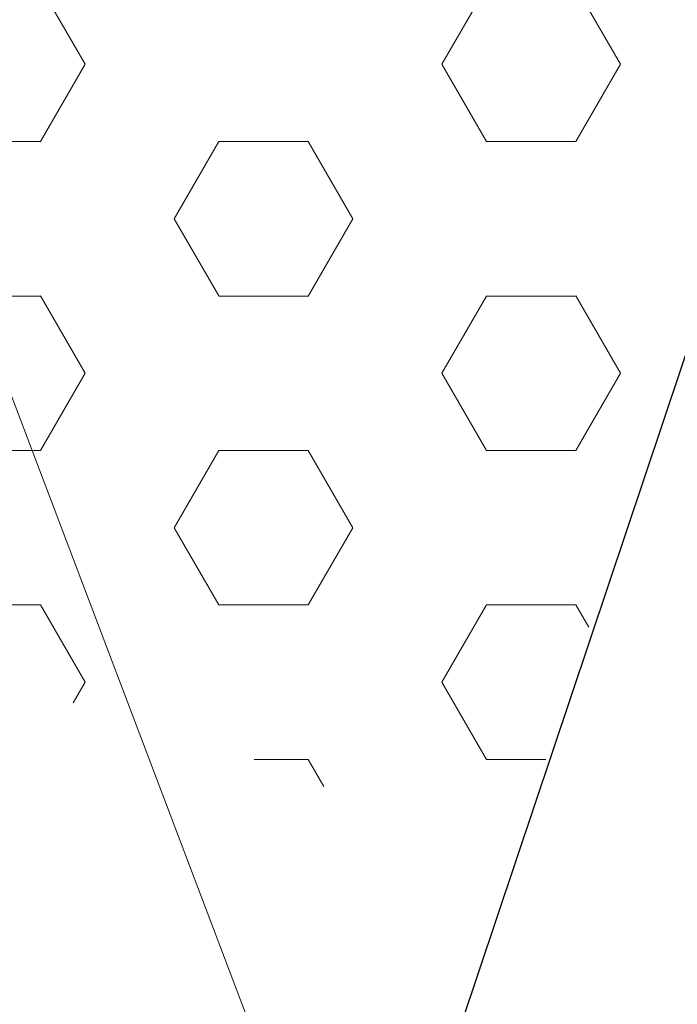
# Model space of a CAD drawing. Header units: metres. Extents: x 6599594 to 6600699, y 5687867 to 5691114.
# Tile 199 of 256: x 6599964.857 to 6599965.778, y 5688883.972 to 5688885.353. Entities that reach past the tile are written whole.
import ezdxf
from ezdxf import colors
from ezdxf.entities.mleader import LeaderData, LeaderLine
from ezdxf.math import Vec2, Vec3

# ---------------------------------------------------------------- set-up
doc = ezdxf.new("R2010")
doc.units = ezdxf.units.M
doc.header["$MEASUREMENT"] = 0
doc.linetypes.add('1', pattern=[0])
doc.layers.get('0').update_dxf_attribs({"color": 253, "linetype": 'CONTINUOUS', "lineweight": 13})
for name, color, linetype, lineweight in [('_kolor chodnik', 50, '1', 5), ('_kolor jezdnia', 4, '1', 0), ('_kolor pobocze', 211, '1', 5), ('_kolor umocn', 7, '1', 5), ('_kolor zjazdy kostka', 7, '1', 5), ('_kolor ścieżka @ 1', 10, '1', 0), ('_opis', 7, 'CONTINUOUS', 25), ('_row', 150, 'CONTINUOUS', 30), ('GES_Rzedna', 7, 'CONTINUOUS', 18)]:
    doc.layers.add(name, color=color, linetype=linetype, lineweight=lineweight)
doc.styles.get("Standard").update_dxf_attribs({"font": 'ARIALN.TTF', "width": 0.75, "height": 1.199999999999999})
pattern_1 = [(45, (0, 0), (-0.1414213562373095, 0.1414213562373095), []), (135, (0, 0), (-0.1414213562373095, -0.1414213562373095), [])]

# ---------------------------------------------------------------- blocks, each defined once
blk = doc.blocks.new('_Dot')
at = {"color": 0, "linetype": 'ByBlock', "lineweight": -2}
blk.add_line((-0.5, 0), (-1, 0), dxfattribs=at)
at = {"color": 0, "linetype": 'ByBlock', "const_width": 0.5}
blk.add_lwpolyline([(-0.25, 0, 1), (0.25, 0, 1)], format="xyb", close=True, dxfattribs=at)

msp = doc.modelspace()

# ---------------------------------------------------------------- hatches: boundary and pattern name
at = {"layer": '_kolor chodnik'}
h = msp.add_hatch(dxfattribs=at)
h.set_pattern_fill('ANSI37', color=256, scale=1.6)
h.set_pattern_definition(pattern_1)
h.paths.add_polyline_path([(6599849.938171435, 5688542.085872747), (6599852.232147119, 5688548.938742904), (6599853.573135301, 5688548.489851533), (6599853.827082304, 5688549.248475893), (6599851.793849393, 5688549.929093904), (6599849.895278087, 5688548.982823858), (6599847.823506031, 5688542.793750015)])
edge = h.paths.add_edge_path()
edge.add_line((6600018.106075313, 5689087.454911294), (6600022.42781917, 5689091.229234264))
edge.add_line((6600022.42781917, 5689091.229234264), (6600020.233254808, 5689093.742094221))
edge.add_line((6600020.233254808, 5689093.742094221), (6600017.159471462, 5689091.057656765))
edge.add_arc((6600023.275194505, 5689085.385140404), 8.34143334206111, 137.1531558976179, 148.8016577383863)
edge.add_line((6600016.140105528, 5689089.706021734), (6600018.106075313, 5689087.454911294))
h.paths.add_polyline_path([(6600038.501784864, 5689187.59229436), (6600037.906968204, 5689187.700586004), (6600037.638296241, 5689186.224843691), (6600038.240083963, 5689186.115282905)])
h.paths.add_polyline_path([(6600069.098302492, 5689360.276020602), (6600068.321239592, 5689360.413462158), (6600068.064048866, 5689358.936495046), (6600068.836639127, 5689358.799546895)])
h.paths.add_polyline_path([(6600082.393785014, 5689362.950258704), (6600082.941124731, 5689366.103121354), (6600081.481377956, 5689366.361351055), (6600080.923159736, 5689363.210828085)])
h.paths.add_polyline_path([(6600074.022236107, 5689388.065861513), (6600072.983907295, 5689388.249860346), (6600072.723374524, 5689386.772538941), (6600073.760538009, 5689386.588865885)])
h.paths.add_polyline_path([(6600105.602402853, 5689486.45426531), (6600106.738797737, 5689489.760539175), (6600105.28818975, 5689490.281952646), (6600104.132785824, 5689486.965912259)])
h.paths.add_polyline_path([(6600132.519778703, 5689678.737346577), (6600131.636986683, 5689678.922259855), (6600131.330470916, 5689677.453953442), (6600132.212256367, 5689677.269208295)])
h.paths.add_polyline_path([(6600156.649397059, 5689798.7449027), (6600156.48800471, 5689797.95886096), (6600157.450195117, 5689797.757316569), (6600157.615023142, 5689798.542205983)])
h.paths.add_polyline_path([(6600189.055358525, 5689948.643107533), (6600187.902868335, 5689948.884512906), (6600187.600024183, 5689947.417400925), (6600188.748131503, 5689947.176379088)])
edge = h.paths.add_edge_path()
edge.add_line((6600204.459383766, 5690032.969035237), (6600204.153258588, 5690031.227801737))
edge.add_arc((6600202.328347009, 5690027.299936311), 4.331100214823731, 41.853001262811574, 65.08011546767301, ccw=False)
edge.add_arc((6600032.903931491, 5690051.979071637), 174.020003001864, 352.8070218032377, 353.495463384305)
edge.add_arc((6600202.372679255, 5690027.343587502), 5.999999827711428, 55.12102442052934, 69.64815978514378)
edge = h.paths.add_edge_path()
edge.add_line((6600205.046027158, 5690040.265402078), (6600204.972740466, 5690038.483452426))
edge.add_arc((6600203.986269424, 5690044.401803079), 5.999999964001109, 279.4630688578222, 294.9140560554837)
edge.add_line((6600206.513819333, 5690038.960158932), (6600206.607027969, 5690041.030672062))
edge.add_arc((6600203.986269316, 5690044.401803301), 4.270000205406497, 284.3702444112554, 307.86193139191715, ccw=False)
edge = h.paths.add_edge_path()
edge.add_arc((6600203.547470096, 5690044.558759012), 6.446878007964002, 324.43500910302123, 356.20133685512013, ccw=False)
edge.add_arc((6600203.986269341, 5690044.401803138), 6.000000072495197, 323.2169970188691, 357.4193489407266)
h.paths.add_polyline_path([(6600208.910055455, 5690121.713696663), (6600208.146285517, 5690121.748120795), (6600207.125602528, 5690121.794124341), (6600209.971605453, 5690121.665851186)])
edge = h.paths.add_edge_path()
edge.add_line((6600238.769818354, 5690481.648294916), (6600240.338176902, 5690490.87374652))
edge.add_line((6600240.338176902, 5690490.87374652), (6600241.251295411, 5690510.829461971))
edge.add_line((6600241.251295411, 5690510.829461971), (6600239.524022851, 5690510.928942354))
edge.add_line((6600239.524022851, 5690510.928942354), (6600238.633343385, 5690491.167757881))
edge.add_line((6600238.633343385, 5690491.167757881), (6600234.579716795, 5690467.661262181))
edge.add_line((6600234.579716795, 5690467.661262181), (6600234.449796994, 5690464.966873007))
edge.add_arc((6600242.443669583, 5690464.607462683), 8.001948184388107, 177.4256737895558, 268.2543056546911)
edge.add_line((6600242.199903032, 5690456.609228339), (6600242.216657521, 5690457.359274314))
edge.add_line((6600242.216657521, 5690457.359274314), (6600242.305257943, 5690458.836738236))
edge.add_arc((6600242.444504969, 5690464.607952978), 5.772894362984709, 177.0298084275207, 268.6178439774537, ccw=False)
edge.add_line((6600236.679365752, 5690464.907083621), (6600236.951876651, 5690470.95443634))
edge.add_line((6600236.951876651, 5690470.95443634), (6600238.15078669, 5690478.210832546))
edge.add_line((6600238.15078669, 5690478.210832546), (6600238.769818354, 5690481.648294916))
h.paths.add_polyline_path([(6600238.769818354, 5690481.648294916), (6600238.15078669, 5690478.210832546), (6600239.670056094, 5690477.930590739), (6600240.266710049, 5690481.376366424)])
edge = h.paths.add_edge_path()
edge.add_line((6600223.366500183, 5690460.339976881), (6600223.278629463, 5690457.997544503))
edge.add_arc((6600220.967166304, 5690465.656339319), 7.999999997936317, 286.7940807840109, 300.2738222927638)
edge.add_line((6600225.000231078, 5690458.747331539), (6600225.240084, 5690461.623695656))
edge.add_arc((6600221.105749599, 5690465.648640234), 5.76999998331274, 293.06724424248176, 315.7681070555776, ccw=False)
edge = h.paths.add_edge_path()
edge.add_arc((6600220.025145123, 5690444.676291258), 5.770000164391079, 37.996647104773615, 59.94382588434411, ccw=False)
edge.add_line((6600224.572175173, 5690448.22839199), (6600224.817793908, 5690451.081798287))
edge.add_arc((6600220.025145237, 5690444.676291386), 7.999999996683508, 53.19588653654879, 68.15166733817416)
edge.add_line((6600223.00235276, 5690452.101669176), (6600222.91504296, 5690449.670427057))
edge = h.paths.add_edge_path()
edge.add_arc((6600221.105749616, 5690465.648640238), 7.999999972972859, 328.0222308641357, 357.0132597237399)
edge.add_line((6600229.094882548, 5690465.23180147), (6600229.218816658, 5690467.593604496))
edge.add_line((6600229.218816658, 5690467.593604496), (6600228.218919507, 5690467.645774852))
edge.add_line((6600228.218919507, 5690467.645774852), (6600227.891778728, 5690461.411918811))
h.paths.add_polyline_path([(6600200.980142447, 5690012.236744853), (6600202.317278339, 5690011.956662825), (6600202.522293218, 5690012.935421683), (6600201.182321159, 5690013.216097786)])
h.paths.add_polyline_path([(6600196.457878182, 5689983.98337835), (6600195.202332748, 5689984.246370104), (6600194.899091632, 5689982.777335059), (6600196.150355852, 5689982.515240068)])
edge = h.paths.add_edge_path()
edge.add_line((6600112.305909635, 5689517.991018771), (6600112.691041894, 5689519.807934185))
edge.add_line((6600112.691041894, 5689519.807934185), (6600113.245521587, 5689522.423769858))
edge.add_line((6600113.245521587, 5689522.423769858), (6600111.553124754, 5689522.782507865))
edge.add_line((6600111.553124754, 5689522.782507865), (6600107.405864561, 5689503.21722655))
edge.add_line((6600107.405864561, 5689503.21722655), (6600099.494506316, 5689480.361667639))
edge.add_line((6600099.494506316, 5689480.361667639), (6600099.182814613, 5689478.891218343))
edge.add_arc((6600107.008997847, 5689477.232359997), 8.000059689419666, 168.0325629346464, 257.7529108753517)
edge.add_line((6600105.311960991, 5689469.414366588), (6600105.784990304, 5689471.593619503))
edge.add_arc((6600107.008927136, 5689477.232314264), 5.769999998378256, 168.0321375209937, 257.7533362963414, ccw=False)
edge.add_line((6600101.364343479, 5689478.42879883), (6600101.647245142, 5689479.76342708))
edge.add_line((6600101.647245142, 5689479.76342708), (6600104.132785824, 5689486.965912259))
edge.add_line((6600104.132785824, 5689486.965912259), (6600105.28818975, 5689490.281952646))
edge.add_line((6600105.28818975, 5689490.281952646), (6600108.240043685, 5689498.809726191))
edge.add_line((6600108.240043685, 5689498.809726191), (6600112.305909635, 5689517.991018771))
h.paths.add_polyline_path([(6600136.009573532, 5689645.499114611), (6600138.333647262, 5689645.012304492), (6600138.661671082, 5689646.578318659), (6600134.869459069, 5689647.372651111)])
at = {"layer": '_kolor jezdnia'}
h = msp.add_hatch(dxfattribs=at)
h.set_pattern_fill('ANSI37', color=4, scale=3.5)
h.set_pattern_definition([(45, (0, 0), (-0.3093592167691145, 0.3093592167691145), []), (135, (0, 0), (-0.3093592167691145, -0.3093592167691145), [])])
edge = h.paths.add_edge_path()
edge.add_line((6599833.066047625, 5688539.933393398), (6599850.649511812, 5688527.983462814))
edge.add_arc((6599857.337592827, 5688536.653968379), 10.95025544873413, 169.5012687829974, 232.3548431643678, ccw=False)
edge.add_arc((6599858.085851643, 5688536.618142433), 11.69295282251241, 162.2507788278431, 169.9967502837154, ccw=False)
edge.add_line((6599846.949484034, 5688540.182754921), (6599847.823506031, 5688542.793750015))
edge.add_line((6599847.823506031, 5688542.793750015), (6599849.895278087, 5688548.982823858))
edge.add_line((6599849.895278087, 5688548.982823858), (6599852.434748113, 5688556.56906746))
edge.add_line((6599852.434748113, 5688556.56906746), (6599928.48625871, 5688783.760284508))
edge.add_line((6599928.48625871, 5688783.760284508), (6599931.025728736, 5688791.34652811))
edge.add_line((6599931.025728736, 5688791.34652811), (6599996.657773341, 5688987.411326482))
edge.add_line((6599996.657773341, 5688987.411326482), (6599999.197243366, 5688994.997570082))
edge.add_line((6599999.197243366, 5688994.997570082), (6600021.930100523, 5689062.908193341))
edge.add_line((6600021.930100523, 5689062.908193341), (6600017.620224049, 5689067.371531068))
edge.add_line((6600017.620224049, 5689067.371531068), (6600016.714558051, 5689064.654078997))
edge.add_line((6600016.714558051, 5689064.654078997), (6600012.423620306, 5689051.835617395))
edge.add_line((6600012.423620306, 5689051.835617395), (6600009.884150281, 5689044.249373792))
edge.add_line((6600009.884150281, 5689044.249373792), (6599977.53516164, 5688947.612159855))
edge.add_line((6599977.53516164, 5688947.612159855), (6599974.995691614, 5688940.025916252))
edge.add_line((6599974.995691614, 5688940.025916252), (6599942.096912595, 5688841.746295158))
edge.add_line((6599942.096912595, 5688841.746295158), (6599939.557442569, 5688834.160051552))
edge.add_line((6599939.557442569, 5688834.160051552), (6599882.679288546, 5688664.246042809))
edge.add_line((6599882.679288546, 5688664.246042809), (6599880.139818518, 5688656.659799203))
edge.add_line((6599880.139818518, 5688656.659799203), (6599852.46454386, 5688573.984527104))
edge.add_line((6599852.46454386, 5688573.984527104), (6599842.470137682, 5688544.127903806))
edge.add_arc((6599835.706422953, 5688546.652910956), 7.219660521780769, 248.5480913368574, 339.52856074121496, ccw=False)
h.paths.add_polyline_path([(6600044.653202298, 5689172.271628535), (6600046.276244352, 5689181.431901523), (6600047.759199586, 5689189.801539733), (6600051.0603021, 5689208.432603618), (6600052.368792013, 5689215.817578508), (6600054.808584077, 5689229.587499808), (6600056.11707399, 5689236.972474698), (6600057.346666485, 5689243.912161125), (6600058.655146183, 5689251.297078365), (6600058.831439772, 5689252.292060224), (6600060.098987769, 5689259.445963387), (6600060.139929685, 5689259.677035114), (6600061.407468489, 5689266.830886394), (6600072.329030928, 5689328.470998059), (6600073.637511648, 5689335.855921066), (6600077.337304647, 5689356.73715072), (6600078.820259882, 5689365.106788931), (6600081.142794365, 5689378.214921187), (6600082.538516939, 5689386.092227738), (6600095.187867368, 5689457.483787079), (6600091.082877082, 5689465.8405575), (6600089.043088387, 5689454.328211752), (6600087.870641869, 5689447.711051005), (6600087.560133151, 5689445.958573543), (6600086.562151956, 5689440.326076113), (6600082.433200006, 5689417.022719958), (6600080.95024477, 5689408.65308175), (6600077.202698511, 5689387.502337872), (6600075.719743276, 5689379.132699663), (6600073.469199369, 5689366.430874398), (6600071.986244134, 5689358.061236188), (6600069.98686466, 5689346.776955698), (6600068.591142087, 5689338.899649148), (6600065.559290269, 5689321.78820693), (6600064.163567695, 5689313.910900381), (6600059.719426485, 5689288.828650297), (6600058.323703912, 5689280.951343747), (6600057.563846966, 5689276.662793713), (6600056.168124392, 5689268.785487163), (6600054.804920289, 5689261.091711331), (6600053.409197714, 5689253.21440478), (6600053.264817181, 5689252.399536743), (6600051.869094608, 5689244.522230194), (6600051.183555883, 5689240.653124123), (6600049.787833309, 5689232.775817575), (6600046.593849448, 5689214.749319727), (6600045.198126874, 5689206.872013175), (6600044.41754409, 5689202.466488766), (6600042.934588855, 5689194.096850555), (6600036.429952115, 5689157.38538759), (6600034.946996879, 5689149.01574938), (6600030.579776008, 5689124.367629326), (6600027.529365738, 5689107.151445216), (6600024.895072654, 5689094.014582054), (6600030.583685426, 5689094.264316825), (6600032.945013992, 5689106.191885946), (6600043.170247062, 5689163.901990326)])
edge = h.paths.add_edge_path()
edge.add_line((6600111.106812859, 5689535.144351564), (6600111.256844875, 5689535.85214863))
edge.add_line((6600111.256844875, 5689535.85214863), (6600112.915748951, 5689543.678261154))
edge.add_line((6600112.915748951, 5689543.678261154), (6600117.304772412, 5689564.384094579))
edge.add_line((6600117.304772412, 5689564.384094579), (6600119.067357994, 5689572.699339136))
edge.add_line((6600119.067357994, 5689572.699339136), (6600120.087667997, 5689577.512794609))
edge.add_line((6600120.087667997, 5689577.512794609), (6600121.642890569, 5689584.849775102))
edge.add_line((6600121.642890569, 5689584.849775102), (6600128.436769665, 5689616.900852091))
edge.add_line((6600128.436769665, 5689616.900852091), (6600129.991992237, 5689624.237832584))
edge.add_line((6600129.991992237, 5689624.237832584), (6600132.660554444, 5689636.827148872))
edge.add_line((6600132.660554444, 5689636.827148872), (6600133.208838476, 5689639.444704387))
edge.add_line((6600133.208838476, 5689639.444704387), (6600134.848957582, 5689647.274775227))
edge.add_line((6600134.848957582, 5689647.274775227), (6600138.97649476, 5689666.979995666))
edge.add_line((6600138.97649476, 5689666.979995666), (6600140.51410642, 5689674.320687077))
edge.add_line((6600140.51410642, 5689674.320687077), (6600145.209128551, 5689696.735129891))
edge.add_line((6600145.209128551, 5689696.735129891), (6600146.746740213, 5689704.075821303))
edge.add_line((6600146.746740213, 5689704.075821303), (6600151.462308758, 5689726.588354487))
edge.add_line((6600151.462308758, 5689726.588354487), (6600152.999920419, 5689733.929045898))
edge.add_line((6600152.999920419, 5689733.929045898), (6600155.244070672, 5689744.642813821))
edge.add_line((6600155.244070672, 5689744.642813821), (6600156.781682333, 5689751.983505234))
edge.add_line((6600156.781682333, 5689751.983505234), (6600161.635515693, 5689775.156126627))
edge.add_line((6600161.635515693, 5689775.156126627), (6600163.378142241, 5689783.475576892))
edge.add_line((6600163.378142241, 5689783.475576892), (6600163.850769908, 5689785.731942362))
edge.add_line((6600163.850769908, 5689785.731942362), (6600167.028500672, 5689800.902704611))
edge.add_line((6600167.028500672, 5689800.902704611), (6600179.49088801, 5689860.399222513))
edge.add_line((6600179.49088801, 5689860.399222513), (6600181.233514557, 5689868.718672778))
edge.add_line((6600181.233514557, 5689868.718672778), (6600181.84713393, 5689871.648144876))
edge.add_line((6600181.84713393, 5689871.648144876), (6600183.384745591, 5689878.988836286))
edge.add_line((6600183.384745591, 5689878.988836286), (6600184.935818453, 5689886.393792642))
edge.add_line((6600184.935818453, 5689886.393792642), (6600186.575937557, 5689894.223863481))
edge.add_line((6600186.575937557, 5689894.223863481), (6600194.05133812, 5689929.912074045))
edge.add_line((6600194.05133812, 5689929.912074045), (6600195.691457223, 5689937.742144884))
edge.add_line((6600195.691457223, 5689937.742144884), (6600202.915799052, 5689972.231779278))
edge.add_line((6600202.915799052, 5689972.231779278), (6600204.555918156, 5689980.061850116))
edge.add_line((6600204.555918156, 5689980.061850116), (6600206.062781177, 5689987.255744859))
edge.add_line((6600206.062781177, 5689987.255744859), (6600207.702900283, 5689995.085815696))
edge.add_line((6600207.702900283, 5689995.085815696), (6600210.232559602, 5690007.162628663))
edge.add_line((6600210.232559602, 5690007.162628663), (6600211.694938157, 5690014.144150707))
edge.add_arc((6600028.177652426, 5690052.584442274), 187.5000004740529, 348.1696294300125, 357.4195276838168)
edge.add_line((6600215.487522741, 5690044.142720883), (6600208.310270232, 5690026.480446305))
edge.add_arc((6600032.903933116, 5690051.97907145), 177.2500013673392, 348.1696294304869, 351.7289130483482, ccw=False)
edge.add_line((6600206.38894146, 5690015.640182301), (6600205.966941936, 5690013.625519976))
edge.add_line((6600205.966941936, 5690013.625519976), (6600204.326822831, 5690005.795449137))
edge.add_line((6600204.326822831, 5690005.795449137), (6600197.076961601, 5689971.183982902))
edge.add_line((6600197.076961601, 5689971.183982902), (6600195.334335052, 5689962.864532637))
edge.add_line((6600195.334335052, 5689962.864532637), (6600193.44722506, 5689953.855305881))
edge.add_line((6600193.44722506, 5689953.855305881), (6600191.909227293, 5689946.512771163))
edge.add_line((6600191.909227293, 5689946.512771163), (6600185.496844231, 5689915.899498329))
edge.add_line((6600185.496844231, 5689915.899498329), (6600183.856521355, 5689908.068454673))
edge.add_line((6600183.856521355, 5689908.068454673), (6600182.066605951, 5689899.523243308))
edge.add_line((6600182.066605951, 5689899.523243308), (6600180.32407057, 5689891.204228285))
edge.add_line((6600180.32407057, 5689891.204228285), (6600174.320344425, 5689862.541919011))
edge.add_line((6600174.320344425, 5689862.541919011), (6600172.577809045, 5689854.222903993))
edge.add_line((6600172.577809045, 5689854.222903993), (6600163.663810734, 5689811.666703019))
edge.add_line((6600163.663810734, 5689811.666703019), (6600162.023782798, 5689803.837067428))
edge.add_line((6600162.023782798, 5689803.837067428), (6600160.924220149, 5689798.587659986))
edge.add_line((6600160.924220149, 5689798.587659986), (6600159.279208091, 5689790.734229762))
edge.add_line((6600159.279208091, 5689790.734229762), (6600157.107250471, 5689780.365115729))
edge.add_line((6600157.107250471, 5689780.365115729), (6600155.462238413, 5689772.511685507))
edge.add_line((6600155.462238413, 5689772.511685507), (6600153.380318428, 5689762.572418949))
edge.add_line((6600153.380318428, 5689762.572418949), (6600151.735124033, 5689754.718118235))
edge.add_line((6600151.735124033, 5689754.718118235), (6600148.586504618, 5689739.686336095))
edge.add_line((6600148.586504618, 5689739.686336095), (6600146.885007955, 5689731.563243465))
edge.add_line((6600146.885007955, 5689731.563243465), (6600141.75088822, 5689707.052510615))
edge.add_line((6600141.75088822, 5689707.052510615), (6600140.110896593, 5689699.223048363))
edge.add_line((6600140.110896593, 5689699.223048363), (6600133.483561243, 5689667.583574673))
edge.add_line((6600133.483561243, 5689667.583574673), (6600131.860394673, 5689659.834436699))
edge.add_line((6600131.860394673, 5689659.834436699), (6600131.740984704, 5689659.26436315))
edge.add_line((6600131.740984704, 5689659.26436315), (6600130.117814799, 5689651.515209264))
edge.add_line((6600130.117814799, 5689651.515209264), (6600127.27873359, 5689637.961189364))
edge.add_line((6600127.27873359, 5689637.961189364), (6600126.924568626, 5689636.290366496))
edge.add_line((6600126.924568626, 5689636.290366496), (6600125.166244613, 5689627.995226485))
edge.add_line((6600125.166244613, 5689627.995226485), (6600118.009503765, 5689594.232298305))
edge.add_line((6600118.009503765, 5689594.232298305), (6600116.25117975, 5689585.937158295))
edge.add_line((6600116.25117975, 5689585.937158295), (6600113.665314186, 5689573.737975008))
edge.add_line((6600113.665314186, 5689573.737975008), (6600111.898534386, 5689565.402943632))
edge.add_line((6600111.898534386, 5689565.402943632), (6600104.889982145, 5689532.339115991))
edge.add_line((6600104.889982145, 5689532.339115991), (6600103.22663594, 5689524.492047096))
edge.add_line((6600103.22663594, 5689524.492047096), (6600096.623876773, 5689493.342605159))
edge.add_line((6600096.623876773, 5689493.342605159), (6600094.968986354, 5689485.535427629))
edge.add_line((6600094.968986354, 5689485.535427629), (6600094.300101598, 5689482.379870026))
edge.add_line((6600094.300101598, 5689482.379870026), (6600099.182814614, 5689478.891218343))
edge.add_line((6600099.182814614, 5689478.891218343), (6600099.494506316, 5689480.361667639))
edge.add_line((6600099.494506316, 5689480.361667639), (6600111.106812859, 5689535.144351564))
edge = h.paths.add_edge_path()
edge.add_arc((6600239.213891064, 5690851.400367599), 10.00000000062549, -2.8342403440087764, 76.13703556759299, ccw=False)
edge.add_line((6600249.201658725, 5690850.905901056), (6600249.082723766, 5690848.503524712))
edge.add_line((6600249.082723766, 5690848.503524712), (6600247.016487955, 5690806.767468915))
edge.add_line((6600247.016487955, 5690806.767468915), (6600246.092398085, 5690789.152178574))
edge.add_line((6600246.092398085, 5690789.152178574), (6600233.768116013, 5690572.015170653))
edge.add_line((6600233.768116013, 5690572.015170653), (6600228.959056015, 5690465.296202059))
edge.add_line((6600228.959056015, 5690465.296202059), (6600234.588724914, 5690465.017134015))
edge.add_line((6600234.588724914, 5690465.017134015), (6600239.262540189, 5690571.767576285))
edge.add_line((6600239.262540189, 5690571.767576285), (6600252.50503885, 5690806.400146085))
edge.add_line((6600252.50503885, 5690806.400146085), (6600254.569211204, 5690848.094521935))
edge.add_arc((6600262.559425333, 5690847.6989487), 7.999999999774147, 76.13703557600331, 177.1657596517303, ccw=False)
edge.add_line((6600264.476229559, 5690855.465921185), (6600241.609896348, 5690861.109083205))
edge = h.paths.add_edge_path()
edge.add_line((6600250.031475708, 5690451.625307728), (6600250.231741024, 5690455.772579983))
edge.add_line((6600250.231741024, 5690455.772579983), (6600246.257763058, 5690456.417303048))
edge.add_line((6600246.257763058, 5690456.417303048), (6600242.171761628, 5690456.61060902))
edge.add_arc((6600242.563100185, 5690464.586983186), 7.985968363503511, 176.9123644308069, 267.1911945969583, ccw=False)
edge.add_line((6600234.588724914, 5690465.017134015), (6600228.959056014, 5690465.296202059))
edge.add_arc((6600220.965133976, 5690465.657286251), 8.002072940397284, 267.8289300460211, 357.413716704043, ccw=False)
edge.add_line((6600220.661989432, 5690457.660957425), (6600212.406915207, 5690458.119572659))
edge.add_line((6600212.406915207, 5690458.119572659), (6600208.431872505, 5690457.817501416))
edge.add_line((6600208.431872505, 5690457.817501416), (6600208.233912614, 5690454.548331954))
edge.add_line((6600208.233912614, 5690454.548331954), (6600212.129565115, 5690453.127270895))
edge.add_line((6600212.129565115, 5690453.127270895), (6600218.640548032, 5690452.76554962))
edge.add_line((6600218.640548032, 5690452.76554962), (6600216.486747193, 5690452.885205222))
edge.add_line((6600216.486747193, 5690452.885205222), (6600220.468905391, 5690452.663974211))
edge.add_arc((6600220.025145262, 5690444.676291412), 7.99999997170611, -0.3386579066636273, 86.8201700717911, ccw=False)
edge.add_line((6600228.025005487, 5690444.629006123), (6600227.803602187, 5690439.649256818))
edge.add_line((6600227.803602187, 5690439.649256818), (6600226.885525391, 5690435.936828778))
edge.add_line((6600226.885525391, 5690435.936828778), (6600225.534849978, 5690405.967249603))
edge.add_line((6600225.534849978, 5690405.967249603), (6600226.115199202, 5690402.187514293))
edge.add_line((6600226.115199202, 5690402.187514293), (6600213.445139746, 5690121.008786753))
edge.add_line((6600213.445139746, 5690121.008786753), (6600213.352800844, 5690118.960058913))
edge.add_line((6600213.352800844, 5690118.960058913), (6600209.980184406, 5690044.131649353))
edge.add_arc((6600203.98626942, 5690044.401803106), 5.999999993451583, 257.4162346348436, 357.41934921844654, ccw=False)
edge.add_line((6600202.679069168, 5690038.545931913), (6600201.589735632, 5690033.666039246))
edge.add_line((6600201.589735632, 5690033.666039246), (6600203.67987942, 5690033.199458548))
edge.add_arc((6600202.372679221, 5690027.343587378), 5.999999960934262, -8.27108729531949, 77.41623506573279, ccw=False)
edge.add_line((6600208.310270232, 5690026.480446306), (6600215.487522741, 5690044.142720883))
edge.add_line((6600215.487522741, 5690044.142720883), (6600216.199687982, 5690059.9446614))
edge.add_line((6600216.199687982, 5690059.9446614), (6600216.537356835, 5690067.437056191))
edge.add_line((6600216.537356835, 5690067.437056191), (6600223.893528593, 5690230.66011469))
edge.add_line((6600223.893528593, 5690230.66011469), (6600224.231197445, 5690238.152509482))
edge.add_line((6600224.231197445, 5690238.152509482), (6600233.507835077, 5690443.987992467))
edge.add_arc((6600241.499722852, 5690443.627812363), 7.999999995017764, 87.29208981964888, 177.4195277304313, ccw=False)
edge.add_line((6600241.877677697, 5690451.618879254), (6600246.021541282, 5690451.422886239))
edge.add_line((6600246.021541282, 5690451.422886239), (6600246.427694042, 5690451.44338883))
edge.add_line((6600246.427694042, 5690451.44338883), (6600246.79397003, 5690451.461878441))
edge.add_line((6600246.79397003, 5690451.461878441), (6600250.031475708, 5690451.625307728))
edge = h.paths.add_edge_path()
edge.add_line((6600007.33756506, 5689086.20374581), (6600006.980466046, 5689080.740822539))
edge.add_line((6600006.980466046, 5689080.740822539), (6600007.229745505, 5689080.720859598))
edge.add_line((6600007.229745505, 5689080.720859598), (6600008.093335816, 5689080.601653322))
edge.add_line((6600008.093335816, 5689080.601653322), (6600008.702681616, 5689080.53831051))
edge.add_arc((6600008.140193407, 5689070.554142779), 9.999999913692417, -18.557800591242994, 86.77547804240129, ccw=False)
edge.add_line((6600017.620224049, 5689067.371531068), (6600021.930100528, 5689062.908193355))
edge.add_arc((6599734.83819726, 5689159.011261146), 302.7499967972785, 341.4922000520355, 343.8640860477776)
edge.add_arc((6600034.895369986, 5689072.315877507), 9.581213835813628, 98.63328270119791, 164.5273290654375, ccw=False)
edge.add_line((6600033.457137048, 5689081.788529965), (6600033.832640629, 5689081.798737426))
edge.add_line((6600033.832640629, 5689081.798737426), (6600034.422462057, 5689082.05700874))
edge.add_line((6600034.422462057, 5689082.05700874), (6600036.833623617, 5689082.139040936))
edge.add_line((6600036.833623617, 5689082.139040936), (6600036.730225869, 5689087.148851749))
edge.add_line((6600036.730225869, 5689087.148851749), (6600036.579860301, 5689087.134303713))
edge.add_arc((6600036.479565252, 5689093.136286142), 6.002820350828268, 169.1687651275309, 270.9573417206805, ccw=False)
edge.add_line((6600030.583685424, 5689094.264316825), (6600024.895072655, 5689094.014582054))
edge.add_arc((6600015.200558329, 5689096.162123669), 9.929528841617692, 271.0943432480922, 347.5094668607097, ccw=False)
edge.add_arc((6600014.909438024, 5689089.646776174), 3.446070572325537, 264.4236009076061, 278.0194998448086, ccw=False)
edge.add_line((6600014.574573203, 5689086.217014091), (6600014.299554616, 5689086.232508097))
edge.add_line((6600014.299554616, 5689086.232508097), (6600010.474232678, 5689086.448019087))
edge.add_line((6600010.474232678, 5689086.448019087), (6600007.33756506, 5689086.20374581))
edge = h.paths.add_edge_path()
edge.add_line((6600105.490725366, 5689463.953528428), (6600106.927559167, 5689464.047234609))
edge.add_line((6600106.927559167, 5689464.047234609), (6600107.835, 5689468.66))
edge.add_line((6600107.835, 5689468.66), (6600105.311960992, 5689469.414366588))
edge.add_arc((6600107.008997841, 5689477.232359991), 8.000059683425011, 168.0325628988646, 257.75291091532, ccw=False)
edge.add_line((6600099.182814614, 5689478.891218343), (6600094.300101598, 5689482.379870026))
edge.add_arc((6600586.245114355, 5689378.104238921), 502.8750369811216, 168.032376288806, 169.9522165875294)
edge.add_line((6600091.082877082, 5689465.8405575), (6600095.187867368, 5689457.483787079))
edge.add_arc((6600103.065173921, 5689456.088064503), 8.000000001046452, 77.7533362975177, 169.9524553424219, ccw=False)
edge.add_line((6600104.762140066, 5689463.906012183), (6600105.490725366, 5689463.953528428))
at = {"layer": '_kolor pobocze'}
h = msp.add_hatch(dxfattribs=at)
h.set_pattern_fill('ANSI37', color=256, scale=1.6)
h.set_pattern_definition(pattern_1)
edge = h.paths.add_edge_path()
edge.add_line((6600035.926965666, 5689101.569442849), (6600036.046865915, 5689102.311543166))
edge.add_arc((6600058.171848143, 5689233.778275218), 133.3154772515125, 259.4578941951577, 260.4470163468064, ccw=False)
edge.add_line((6600033.780707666, 5689102.713067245), (6600032.142559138, 5689101.847662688))
edge.add_arc((6599734.838175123, 5689159.011266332), 302.7500195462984, 347.6801154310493, 349.11639019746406, ccw=False)
edge.add_arc((6600036.478170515, 5689093.133441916), 6.000000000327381, 167.68011541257, 271.5571101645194)
edge.add_line((6600036.64121064, 5689087.1356575), (6600036.730491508, 5689087.137804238))
edge.add_line((6600036.730491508, 5689087.137804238), (6600036.712463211, 5689087.887583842))
edge.add_line((6600036.712463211, 5689087.887583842), (6600036.559840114, 5689087.884077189))
edge.add_arc((6600036.482532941, 5689093.14290691), 5.259397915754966, 170.6455005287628, 270.8422131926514, ccw=False)
edge.add_arc((6600545.796425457, 5688991.216220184), 524.6691769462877, 167.9170060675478, 168.7028219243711, ccw=False)
edge.add_line((6600032.751078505, 5689101.044345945), (6600034.011432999, 5689101.917298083))
edge.add_line((6600034.011432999, 5689101.917298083), (6600035.926965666, 5689101.569442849))
edge = h.paths.add_edge_path()
edge.add_line((6600002.828843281, 5688994.032881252), (6600003.066918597, 5688994.74409159))
edge.add_line((6600003.066918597, 5688994.74409159), (6600001.227880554, 5688995.359703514))
edge.add_line((6600001.227880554, 5688995.359703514), (6600000.55876659, 5688996.702196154))
edge.add_line((6600000.55876659, 5688996.702196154), (6600022.641310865, 5689062.67011804))
edge.add_arc((6599734.838193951, 5689159.011262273), 303.5000002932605, 341.4922000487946, 343.8640860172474)
edge.add_arc((6600035.267451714, 5689072.092773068), 9.250000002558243, 91.55711016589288, 163.8640860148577, ccw=False)
edge.add_line((6600035.016098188, 5689081.339357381), (6600036.868703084, 5689081.389717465))
edge.add_line((6600036.868703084, 5689081.389717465), (6600036.850674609, 5689082.139504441))
edge.add_line((6600036.850674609, 5689082.139504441), (6600034.99571817, 5689082.089080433))
edge.add_arc((6600035.267451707, 5689072.092773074), 9.999999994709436, 91.55711014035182, 163.8640860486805)
edge.add_arc((6599734.838192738, 5689159.011262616), 302.7500015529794, 341.4922000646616, 343.8640860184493, ccw=False)
edge.add_line((6600021.930100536, 5689062.908193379), (6599999.748942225, 5688996.645678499))
edge.add_line((6599999.748942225, 5688996.645678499), (6600000.695212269, 5688994.747107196))
edge.add_line((6600000.695212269, 5688994.747107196), (6600002.828843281, 5688994.032881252))
h.paths.add_polyline_path([(6599971.7492186, 5688907.297112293), (6599971.084233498, 5688908.631320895), (6599997.822068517, 5688988.526766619), (6599999.164561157, 5688989.195880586), (6600001.003599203, 5688988.580268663), (6600001.241674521, 5688989.291479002), (6599999.108043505, 5688990.005704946), (6599997.209472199, 5688989.059434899), (6599970.270280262, 5688908.583087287), (6599971.216550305, 5688906.684515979), (6599973.350181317, 5688905.970290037), (6599973.588256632, 5688906.681500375)])
h.paths.add_polyline_path([(6599932.504667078, 5688790.060553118), (6599931.835553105, 5688791.403045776), (6599968.343406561, 5688900.4641754), (6599969.685899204, 5688901.133289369), (6599971.524937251, 5688900.517677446), (6599971.763012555, 5688901.228887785), (6599969.629381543, 5688901.94311373), (6599967.730810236, 5688900.996843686), (6599931.025728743, 5688791.34652811), (6599931.971998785, 5688789.447956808), (6599934.105629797, 5688788.73373086), (6599934.343705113, 5688789.4449412)])
at = {"layer": '_kolor umocn', "ltscale": 0.5}
h = msp.add_hatch(dxfattribs=at)
h.set_pattern_fill('HEX', color=256)
h.set_pattern_definition([(0, (-270.7389997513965, -1820.574136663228), (0, 0.2165063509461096), [0.125, -0.25]), (120, (-270.7389997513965, -1820.574136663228), (-0.1875, -0.1082531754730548), [0.1249999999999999, -0.2499999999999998]), (60, (-270.6139997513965, -1820.574136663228), (-0.1875, 0.1082531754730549), [0.125, -0.25])])
h.paths.add_polyline_path([(6599963.851215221, 5688887.044502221), (6599964.753310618, 5688886.760114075), (6599964.042698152, 5688884.678040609), (6599965.554719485, 5688884.194859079), (6599966.241745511, 5688886.23111347), (6599966.690898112, 5688886.364143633), (6599968.215114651, 5688890.664646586), (6599967.857307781, 5688891.470982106), (6599965.622863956, 5688892.337007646)])
at = {"layer": '_kolor zjazdy kostka'}
h = msp.add_hatch(dxfattribs=at)
h.set_pattern_fill('ANSI37', color=256, scale=1.6)
h.set_pattern_definition(pattern_1)
h.paths.add_polyline_path([(6600244.137440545, 5690813.934732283), (6600242.369522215, 5690814.022127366), (6600242.097568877, 5690808.528921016), (6600243.865482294, 5690808.441426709)])
h.paths.add_polyline_path([(6600247.012128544, 5690806.679412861), (6600247.442736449, 5690815.377295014), (6600247.393289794, 5690814.378518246), (6600247.113277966, 5690808.722537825)])
h.paths.add_polyline_path([(6600242.297085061, 5690788.088808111), (6600240.958726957, 5690788.155683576), (6600240.648818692, 5690782.664569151), (6600241.987258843, 5690782.599147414)])
h.paths.add_polyline_path([(6600245.558275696, 5690780.919298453), (6600246.037231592, 5690789.405686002), (6600244.985820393, 5690788.453468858), (6600244.612601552, 5690781.981345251)])
h.paths.add_polyline_path([(6600241.348405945, 5690723.711515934), (6600242.272017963, 5690722.691689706), (6600242.749709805, 5690731.155680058), (6600241.698138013, 5690730.203317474), (6600241.472690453, 5690726.27550499)])
h.paths.add_polyline_path([(6600225.772794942, 5690394.589141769), (6600224.731429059, 5690393.637598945), (6600224.461246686, 5690387.644646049), (6600225.412923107, 5690386.603142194)])
h.paths.add_polyline_path([(6600223.012390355, 5690333.280720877), (6600223.372595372, 5690341.272607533), (6600222.32835346, 5690340.318436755), (6600222.058239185, 5690334.324941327)])
h.paths.add_polyline_path([(6600215.496388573, 5690166.390602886), (6600215.856593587, 5690174.382489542), (6600214.812834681, 5690173.428760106), (6600214.542018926, 5690167.435062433)])
h.paths.add_polyline_path([(6600212.446537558, 5690121.053392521), (6600213.399499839, 5690120.010473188), (6600213.788744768, 5690128.503024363), (6600212.745135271, 5690127.54943145)])
h.paths.add_polyline_path([(6600209.977420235, 5690121.665589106), (6600210.225142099, 5690127.162117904), (6600207.346107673, 5690127.291879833), (6600207.119593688, 5690121.794395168)])
h.paths.add_polyline_path([(6600207.950178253, 5690070.725854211), (6600204.880846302, 5690070.828947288), (6600204.643784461, 5690065.333808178), (6600207.702521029, 5690065.204598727)])
h.paths.add_polyline_path([(6600200.981479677, 5690012.236464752), (6600199.969248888, 5690007.339980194), (6600201.282587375, 5690007.064882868), (6600202.31726072, 5690011.956666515)])
h.paths.add_polyline_path([(6600193.613960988, 5689970.406358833), (6600192.398010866, 5689970.660657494), (6600191.286205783, 5689965.274578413), (6600192.486379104, 5689965.023185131)])
h.paths.add_polyline_path([(6600189.061271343, 5689948.671423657), (6600189.98413328, 5689953.050774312), (6600188.818902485, 5689953.32186217), (6600187.908781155, 5689948.91282903)])
h.paths.add_polyline_path([(6600180.976201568, 5689915.317449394), (6600179.952861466, 5689910.421322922), (6600181.008474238, 5689910.200199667), (6600182.033843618, 5689915.09540201)])
h.paths.add_polyline_path([(6600176.508279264, 5689893.538690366), (6600177.476023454, 5689893.335973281), (6600178.603605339, 5689898.719146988), (6600177.636002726, 5689898.922290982)])
h.paths.add_polyline_path([(6600179.28182965, 5689859.401159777), (6600180.522246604, 5689860.211927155), (6600181.057490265, 5689860.561775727), (6600183.598022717, 5689860.029600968), (6600184.726606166, 5689865.412570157), (6600182.186324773, 5689865.943033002), (6600181.604764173, 5689866.832779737), (6600181.024456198, 5689867.720610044)])
h.paths.add_polyline_path([(6600160.200810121, 5689810.862606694), (6600159.232772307, 5689811.065842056), (6600158.207991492, 5689806.171529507), (6600159.175735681, 5689805.968812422)])
h.paths.add_polyline_path([(6600156.49391753, 5689797.987177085), (6600155.463416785, 5689793.068691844), (6600156.431160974, 5689792.865974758), (6600157.461419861, 5689797.784520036)])
edge = h.paths.add_edge_path()
edge.add_arc((6600173.111981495, 5689800.679690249), 5.999999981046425, 204.673115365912, 239.5411154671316, ccw=False)
edge.add_arc((6600173.162096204, 5689800.685330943), 6.047914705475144, 168.3203586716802, 204.5234866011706, ccw=False)
edge.add_line((6600167.239404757, 5689801.9096668), (6600163.651667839, 5689784.781499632))
edge.add_arc((6600169.524220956, 5689783.551410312), 5.999999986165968, 139.2146049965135, 168.1696294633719, ccw=False)
edge.add_arc((6600169.524220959, 5689783.551410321), 5.999999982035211, 96.80962310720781, 139.2146050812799, ccw=False)
edge.add_line((6600168.812796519, 5689789.509083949), (6600170.070461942, 5689795.507731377))
h.paths.add_polyline_path([(6600163.526364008, 5689776.866746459), (6600166.051243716, 5689776.337874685), (6600167.179826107, 5689781.720838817), (6600164.653945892, 5689782.249920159), (6600163.941148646, 5689783.340449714), (6600163.493329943, 5689784.025580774), (6600161.750703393, 5689775.706130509), (6600162.438017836, 5689776.155376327)])
h.paths.add_polyline_path([(6600152.614191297, 5689774.643430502), (6600153.639138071, 5689779.536616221), (6600152.646757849, 5689779.744928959), (6600151.646447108, 5689774.846147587)])
h.paths.add_polyline_path([(6600150.121074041, 5689767.466820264), (6600148.177624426, 5689758.16795459), (6600149.115997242, 5689757.971390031), (6600151.066362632, 5689767.268392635)])
h.paths.add_polyline_path([(6600142.970741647, 5689739.332500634), (6600141.888449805, 5689734.142420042), (6600144.036614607, 5689733.695518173), (6600145.123068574, 5689738.882330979)])
h.paths.add_polyline_path([(6600136.256357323, 5689701.052153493), (6600137.154085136, 5689700.864096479), (6600138.287960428, 5689706.274871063), (6600137.386492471, 5689706.464182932)])
h.paths.add_polyline_path([(6600130.081494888, 5689667.099389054), (6600129.212847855, 5689667.281639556), (6600128.083282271, 5689661.898895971), (6600128.953953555, 5689661.716447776)])
h.paths.add_polyline_path([(6600128.397394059, 5689659.030340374), (6600127.554144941, 5689659.207226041), (6600126.49340855, 5689653.810049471), (6600127.269860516, 5689653.647397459)])
h.paths.add_polyline_path([(6600134.990411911, 5689640.633636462), (6600137.30714639, 5689640.148363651), (6600138.339560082, 5689645.040620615), (6600136.015486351, 5689645.500958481), (6600135.435178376, 5689646.388788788), (6600134.8548704, 5689647.276619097), (6600133.214751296, 5689639.446548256), (6600134.102581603, 5689640.026856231)])
h.paths.add_polyline_path([(6600122.164164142, 5689634.294831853), (6600121.024067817, 5689628.914244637), (6600122.015114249, 5689628.705875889), (6600123.155614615, 5689634.086346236)])
h.paths.add_polyline_path([(6600114.54207576, 5689593.450769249), (6600113.493359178, 5689593.398339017), (6600112.364315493, 5689588.045694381), (6600113.29076438, 5689587.54753241)])
h.paths.add_polyline_path([(6600110.194543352, 5689572.941097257), (6600109.20781945, 5689573.148880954), (6600108.067717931, 5689567.768269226), (6600109.05014319, 5689567.535215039)])
h.paths.add_polyline_path([(6600119.083213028, 5689565.540446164), (6600119.089125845, 5689565.542290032), (6600121.462438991, 5689565.065690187), (6600122.598093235, 5689570.447168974), (6600120.229622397, 5689570.949214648), (6600119.651446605, 5689571.8119627), (6600119.073270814, 5689572.727655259), (6600117.310757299, 5689564.412754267)])
h.paths.add_polyline_path([(6600101.698666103, 5689532.937884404), (6600100.730666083, 5689533.141679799), (6600099.694214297, 5689528.250234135), (6600100.669121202, 5689528.045267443)])
h.paths.add_polyline_path([(6600094.064021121, 5689496.827028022), (6600093.080194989, 5689497.033910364), (6600092.036590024, 5689492.143967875), (6600093.038865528, 5689491.933250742)])
h.paths.add_polyline_path([(6600083.709836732, 5689453.74980843), (6600082.738586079, 5689448.336231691), (6600084.647281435, 5689448.027407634), (6600085.606840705, 5689453.416583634)])
h.paths.add_polyline_path([(6600084.434394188, 5689446.82589514), (6600083.348896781, 5689447.018140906), (6600082.567374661, 5689442.58660872), (6600083.649300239, 5689442.394910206)])
h.paths.add_polyline_path([(6600078.04194071, 5689410.721110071), (6600078.996952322, 5689416.137564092), (6600078.054833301, 5689416.304853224), (6600077.111232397, 5689410.886043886)])
h.paths.add_polyline_path([(6600072.911565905, 5689386.768652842), (6600071.960466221, 5689381.312635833), (6600072.800073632, 5689381.16322159), (6600073.766450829, 5689386.590709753)])
h.paths.add_polyline_path([(6600082.887400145, 5689379.432062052), (6600085.278102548, 5689379.03494316), (6600086.160383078, 5689383.956496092), (6600083.759726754, 5689384.355378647), (6600083.152078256, 5689385.224725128), (6600082.544429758, 5689386.094071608), (6600081.148707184, 5689378.216765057), (6600082.018053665, 5689378.824413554)])
h.paths.add_polyline_path([(6600080.731401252, 5689363.247695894), (6600080.041469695, 5689363.369939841), (6600079.433821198, 5689364.239286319), (6600078.8261727, 5689365.1086328), (6600077.343217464, 5689356.73899459), (6600078.212563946, 5689357.346643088), (6600079.081910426, 5689357.954291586), (6600081.429189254, 5689357.564866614), (6600082.388748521, 5689362.980514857)])
h.paths.add_polyline_path([(6600069.104215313, 5689360.304336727), (6600070.063917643, 5689365.720487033), (6600069.2708267, 5689365.861009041), (6600068.327152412, 5689360.441778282)])
h.paths.add_polyline_path([(6600066.550616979, 5689345.891799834), (6600065.546169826, 5689346.069805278), (6600064.677796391, 5689341.145792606), (6600065.678290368, 5689340.968483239)])
h.paths.add_polyline_path([(6600061.138656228, 5689321.077501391), (6600060.270282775, 5689316.15348863), (6600061.250715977, 5689315.979734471), (6600062.127590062, 5689320.902245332)])
h.paths.add_polyline_path([(6600055.325252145, 5689288.11325564), (6600054.456878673, 5689283.189242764), (6600055.410852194, 5689283.020177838), (6600056.283178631, 5689287.917022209)])
h.paths.add_polyline_path([(6600048.045675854, 5689182.819289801), (6600050.371939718, 5689182.407116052), (6600051.31444535, 5689187.67761207), (6600048.980409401, 5689188.064690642), (6600048.372760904, 5689188.934037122), (6600047.765112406, 5689189.803383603), (6600046.306982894, 5689181.603992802), (6600046.972918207, 5689182.069462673)])
h.paths.add_polyline_path([(6600040.943690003, 5689201.374141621), (6600039.339175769, 5689201.66987967), (6600038.429882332, 5689196.244216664), (6600039.984130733, 5689195.958493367)])
h.paths.add_polyline_path([(6600032.993704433, 5689156.473759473), (6600032.278185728, 5689156.600537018), (6600031.299242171, 5689151.188930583), (6600032.034145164, 5689151.058111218)])
h.paths.add_polyline_path([(6600026.309179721, 5689123.603833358), (6600025.417362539, 5689118.683970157), (6600026.271201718, 5689118.532684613), (6600027.143528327, 5689123.456001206)])
h.paths.add_polyline_path([(6600013.302986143, 5689054.462576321), (6600015.842456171, 5689062.048819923), (6600014.576741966, 5689061.417973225), (6600012.672139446, 5689055.728290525)])
h.paths.add_polyline_path([(6599974.547216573, 5688938.686171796), (6599977.086686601, 5688946.272415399), (6599975.820972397, 5688945.641568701), (6599973.916369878, 5688939.951886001)])
h.paths.add_polyline_path([(6599942.102825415, 5688841.748139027), (6599940.837111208, 5688841.117292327), (6599938.932508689, 5688835.427609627), (6599939.563355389, 5688834.161895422)])
h.paths.add_polyline_path([(6599882.685201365, 5688664.247886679), (6599881.419487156, 5688663.617039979), (6599879.514884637, 5688657.927357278), (6599880.145731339, 5688656.661643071)])
h.paths.add_polyline_path([(6599851.799762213, 5688549.930937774), (6599853.832995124, 5688549.250319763), (6599855.42016389, 5688553.991722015), (6599853.386930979, 5688554.672340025), (6599852.913795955, 5688555.621625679), (6599852.440660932, 5688556.570911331), (6599849.901190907, 5688548.984667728)])
h.paths.add_polyline_path([(6600233.581687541, 5690586.458647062), (6600234.520016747, 5690585.337735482), (6600234.976631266, 5690593.428266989), (6600233.922640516, 5690592.499827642)])
h.paths.add_polyline_path([(6600231.72837122, 5690526.750719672), (6600230.676277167, 5690525.793817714), (6600230.420013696, 5690519.782861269), (6600231.363586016, 5690518.655686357)])
h.paths.add_polyline_path([(6600237.577122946, 5690639.505119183), (6600236.516490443, 5690638.540451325), (6600236.176926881, 5690632.541599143), (6600237.1204992, 5690631.41442423)])
h.paths.add_polyline_path([(6600238.927801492, 5690681.139540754), (6600239.8637879, 5690680.021427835), (6600240.320411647, 5690688.112122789), (6600239.268317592, 5690687.155220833)])
h.paths.add_polyline_path([(6600218.12228406, 5690224.814875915), (6600217.079933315, 5690223.86243318), (6600216.809648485, 5690217.865326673), (6600217.762143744, 5690216.822918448)])
h.paths.add_polyline_path([(6600219.363739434, 5690274.535639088), (6600220.31588625, 5690273.493612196), (6600220.675810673, 5690281.480778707), (6600219.633750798, 5690280.528598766)])
h.paths.add_polyline_path([(6600168.759867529, 5689856.554734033), (6600169.729143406, 5689856.3516961), (6600170.857343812, 5689861.737822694), (6600169.889741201, 5689861.940966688)])
h.paths.add_polyline_path([(6600168.841833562, 5689852.115601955), (6600167.871405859, 5689852.319339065), (6600166.844894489, 5689847.425845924), (6600167.816759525, 5689847.221809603)])
at = {"layer": '_kolor ścieżka @ 1'}
h = msp.add_hatch(dxfattribs=at)
h.set_pattern_fill('ANSI37', color=10, scale=1.8)
h.set_pattern_definition([(45, (0, 0), (-0.1590990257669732, 0.1590990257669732), []), (135, (0, 0), (-0.1590990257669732, -0.1590990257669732), [])])
edge = h.paths.add_edge_path()
edge.add_line((6599877.145262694, 5688659.244027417), (6599854.614951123, 5688591.938475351))
edge.add_line((6599854.614951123, 5688591.938475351), (6599854.214414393, 5688589.387325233))
edge.add_line((6599854.214414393, 5688589.387325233), (6599839.435327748, 5688545.233719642))
edge.add_arc((6599834.523035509, 5688547.748213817), 5.518450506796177, 246.51508714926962, 332.8930934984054, ccw=False)
edge.add_line((6599832.323891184, 5688542.686883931), (6599836.925902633, 5688539.594394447))
edge.add_arc((6599835.881373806, 5688546.52869976), 7.012533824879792, 278.5661808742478, 339.9794081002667)
edge.add_line((6599842.470137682, 5688544.127903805), (6599857.359687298, 5688588.607952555))
edge.add_line((6599857.359687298, 5688588.607952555), (6599857.303782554, 5688591.591210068))
edge.add_line((6599857.303782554, 5688591.591210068), (6599879.508971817, 5688657.925513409))
edge.add_line((6599879.508971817, 5688657.925513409), (6599879.193548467, 5688658.558370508))
edge.add_line((6599879.193548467, 5688658.558370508), (6599877.145262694, 5688659.244027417))
h.paths.add_polyline_path([(6599879.193548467, 5688658.558370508), (6599879.508971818, 5688657.925513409), (6599881.413574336, 5688663.615196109), (6599880.780717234, 5688663.299772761), (6599878.732431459, 5688663.985429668), (6599877.145262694, 5688659.244027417)])
h.paths.add_polyline_path([(6599938.92659587, 5688835.425765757), (6599938.611172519, 5688836.058622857), (6599936.562886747, 5688836.744279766), (6599878.732431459, 5688663.985429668), (6599880.780717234, 5688663.299772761), (6599881.413574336, 5688663.615196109)])
h.paths.add_polyline_path([(6599974.364844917, 5688941.291630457), (6599974.049421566, 5688941.924487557), (6599972.001135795, 5688942.610144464), (6599936.562886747, 5688836.744279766), (6599938.611172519, 5688836.058622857), (6599938.92659587, 5688835.425765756)])
h.paths.add_polyline_path([(6599974.049421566, 5688941.924487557), (6599974.364844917, 5688941.291630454), (6600009.253303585, 5689045.515087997), (6600008.937880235, 5689046.147945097), (6600006.889594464, 5689046.833602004), (6599972.001135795, 5688942.610144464)])
h.paths.add_polyline_path([(6600008.937880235, 5689046.147945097), (6600009.253303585, 5689045.515087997), (6600011.157906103, 5689051.204770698), (6600010.525049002, 5689050.889347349), (6600008.476763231, 5689051.575004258), (6600006.889594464, 5689046.833602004)])
edge = h.paths.add_edge_path()
edge.add_arc((6599858.085851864, 5688536.618142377), 11.69295304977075, 162.2507788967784, 169.9967501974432)
edge.add_line((6599846.570656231, 5688538.649255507), (6599849.824991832, 5688528.706403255))
edge.add_line((6599849.824991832, 5688528.706403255), (6599853.13552, 5688528.731057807))
edge.add_line((6599853.13552, 5688528.731057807), (6599849.868997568, 5688538.728963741))
edge.add_line((6599849.868997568, 5688538.728963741), (6599850.886451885, 5688541.768438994))
edge.add_line((6599850.886451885, 5688541.768438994), (6599849.938171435, 5688542.085872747))
edge.add_line((6599849.938171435, 5688542.085872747), (6599847.823506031, 5688542.793750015))
edge.add_line((6599847.823506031, 5688542.793750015), (6599846.949484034, 5688540.182754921))
edge = h.paths.add_edge_path()
edge.add_arc((6600008.743460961, 5689068.123037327), 7.659999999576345, 341.4922000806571, 372.1491631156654)
edge.add_line((6600016.231900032, 5689069.735141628), (6600014.371922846, 5689078.374983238))
edge.add_arc((6600008.140193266, 5689070.554142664), 10.00000004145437, 51.45178747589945, 78.26461791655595)
edge.add_line((6600010.174112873, 5689080.345116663), (6600010.018184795, 5689077.57739322))
edge.add_arc((6600009.814745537, 5689075.098871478), 2.486856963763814, 14.594442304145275, 85.30763078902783, ccw=False)
edge.add_line((6600012.221360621, 5689075.725498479), (6600013.747330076, 5689068.63716722))
edge.add_line((6600013.747330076, 5689068.63716722), (6600013.596857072, 5689066.921144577))
edge.add_line((6600013.596857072, 5689066.921144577), (6600008.476763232, 5689051.575004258))
edge.add_line((6600008.476763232, 5689051.575004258), (6600010.525049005, 5689050.889347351))
edge.add_line((6600010.525049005, 5689050.889347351), (6600011.157906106, 5689051.204770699))
edge.add_line((6600011.157906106, 5689051.204770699), (6600016.007289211, 5689065.69149478))

# ---------------------------------------------------------------- linework, layer by layer
at = {"layer": '_row'}
msp.add_line((6599966.24174551, 5688886.23111347), (6599933.993091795, 5688790.049128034), dxfattribs=at)
at = {"layer": 'GES_Rzedna', "linetype": 'Continuous', "flags": 128}
msp.add_lwpolyline([(6599968.118124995, 5688882.992499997), (6599965.539999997, 5688882.992499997), (6599964.651, 5688885.338000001)], dxfattribs=at)

# ---------------------------------------------------------------- leaders
at = {"layer": '_opis'}
ml = msp.add_multileader_mtext('Standard', dxfattribs=at)
ml.set_content('proj. przepust nr 6 HDPE %%C800 L=12m', color=256)
ml.set_leader_properties()
ml.set_arrow_properties(name='DOT')
ml.build(insert=Vec2(0, 0))
ml.multileader.update_dxf_attribs({"dogleg_length": 2, "arrow_head_size": 0.3})
ctx = ml.context
ctx.base_point, ctx.char_height, ctx.arrow_head_size, ctx.landing_gap_size, ctx.plane_origin = Vec3(6599970.781745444, 5688889.521378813), 1.199999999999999, 0.3, 0.6, Vec3(6599955.789099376, 5688905.781279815)
ctx.attachment_type = 2
notes = []
notes.append((ctx, [(1, (1, 1, 0), (6599968.781745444, 5688889.521378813), (1, 0), 2, [(0, [(6599962.34220747, 5688886.334719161)], 0, [])])]))
ctx.mtext.insert, ctx.mtext.rotation, ctx.mtext.flow_direction = Vec3(6599971.381745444, 5688890.297777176), -4.415683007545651, 5
ml = msp.add_multileader_mtext('Standard', dxfattribs=at)
ml.set_content('Proj. bariera stalowa U-14a\\PN2W1\\PL= p.4m+4m+k.4m', color=256)
ml.set_leader_properties()
ml.set_arrow_properties(name='DOT')
ml.build(insert=Vec2(0, 0))
ml.multileader.update_dxf_attribs({"dogleg_length": 2, "arrow_head_size": 0.3})
ctx = ml.context
ctx.base_point, ctx.char_height, ctx.arrow_head_size, ctx.landing_gap_size, ctx.plane_origin = Vec3(6599970.175237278, 5688882.383875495), 1.199999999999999, 0.3, 0.6, Vec3(6599955.46146778, 5688902.364550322)
ctx.attachment_type = 2
notes.append((ctx, [(1, (1, 1, 0), (6599968.175237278, 5688882.383875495), (1, 0), 2, [(0, [(6599963.234, 5688884.262)], 0, [])])]))
ctx.mtext.insert, ctx.mtext.rotation, ctx.mtext.flow_direction = Vec3(6599970.775237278, 5688883.152906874), -4.415683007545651, 5
for ctx, leaders in notes:
    for number, flags, end, landing, length, lines in leaders:
        leader = LeaderData()
        leader.index, (leader.has_last_leader_line, leader.has_dogleg_vector, leader.attachment_direction) = number, flags
        leader.last_leader_point, leader.dogleg_vector, leader.dogleg_length = Vec3(end), Vec3(landing), length
        for number, points, colour, breaks in lines:
            line = LeaderLine()
            line.index, line.vertices, line.color, line.breaks = number, Vec3.list(points), colors.encode_raw_color(colour), breaks
            leader.lines.append(line)
        ctx.leaders.append(leader)

doc.saveas('drawing.dxf')
